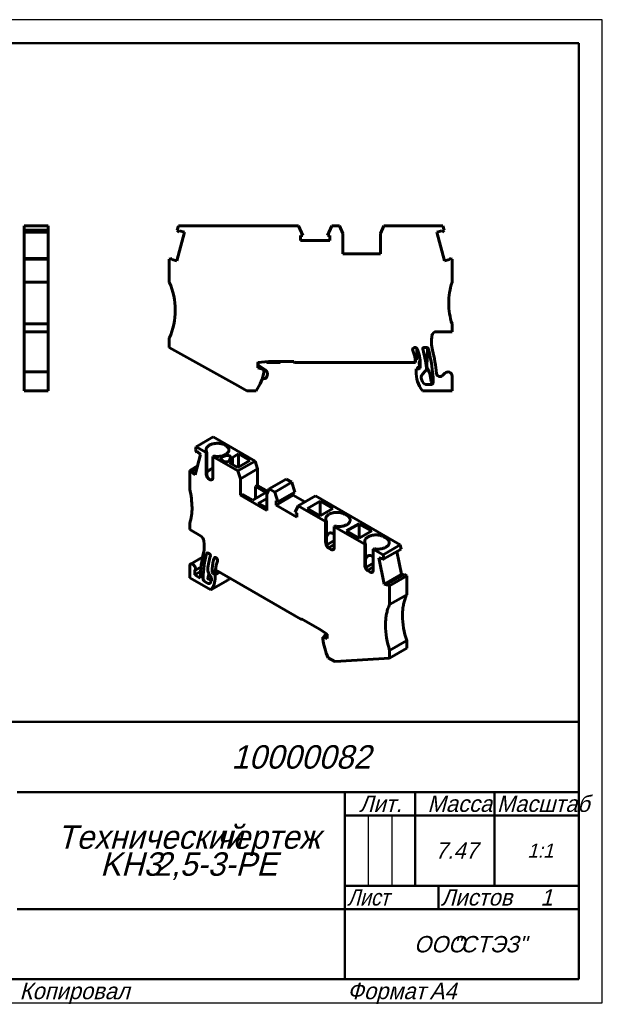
# Model space of a CAD drawing. Header units: millimetres. Extents: x 0 to 297, y 0 to 210.
# Tile 2 of 2: x 173 to 297, y 0 to 210. Entities that reach past the tile are written whole.
import ezdxf

# ---------------------------------------------------------------- set-up
doc = ezdxf.new("R2010")
doc.units = ezdxf.units.MM
doc.styles.add('TextStyle_2', font='T-FLEX Type A.TTF', dxfattribs={"oblique": 15, "height": 3.5})
doc.styles.add('TextStyle_4', font='T-FLEX Type A.TTF', dxfattribs={"width": 0.883061, "oblique": 15, "height": 3.5})
doc.styles.add('TextStyle_6', font='T-FLEX Type A.TTF', dxfattribs={"width": 0.98844, "oblique": 15, "height": 3.5})
doc.styles.add('TextStyle_7', font='T-FLEX Type A.TTF', dxfattribs={"oblique": 15, "height": 5})
doc.styles.add('TextStyle_8', font='T-FLEX Type A.TTF', dxfattribs={"oblique": 15, "height": 3})
doc.styles.add('TextStyle_9', font='T-FLEX Type A.TTF', dxfattribs={"oblique": 15, "height": 3.5})

# ---------------------------------------------------------------- blocks, each defined once
blk = doc.blocks.new('_FR1Страница_1')
at = {"color": 7, "linetype": 'Continuous', "lineweight": 25}
for p, q in [((297, 210), (0, 210)), ((297, 0), (297, 210)), ((247, 40), (247, 25)), ((252, 40), (252, 25)), ((242, 20), (292, 20)), ((262, 20), (262, 20)), ((0, 0), (297, 0))]:
    blk.add_line(p, q, dxfattribs=at)
at = {"color": 7, "linetype": 'Continuous', "lineweight": 50}
for p, q in [((20, 205), (292, 205)), ((292, 205), (292, 5)), ((107, 60), (292, 60)), ((172, 45), (292, 45)), ((242, 45), (242, 5)), ((257, 45), (257, 25)), ((274, 45), (274, 25)), ((242, 40), (292, 40)), ((242, 25), (292, 25)), ((262, 25), (262, 20)), ((172, 20), (292, 20)), ((292, 5), (20, 5))]:
    blk.add_line(p, q, dxfattribs=at)
at = {"color": 7, "oblique": 15}
for s, height, style, p in [('10000082', 5, 'TextStyle_7', (217.77, 50)), ('Лит.', 3.5, 'TextStyle_2', (245.03, 40.76)), ('Масса', 3.5, 'TextStyle_2', (259.65, 40.76)), ('Технический', 5, 'TextStyle_7', (180.55, 32.88)), ('чертеж', 5, 'TextStyle_7', (214.51, 32.88)), ('7.47', 3.5, 'TextStyle_2', (261.28, 30.75)), ('1:1', 3, 'TextStyle_8', (280.99, 31)), ('KH3', 5, 'TextStyle_7', (189.71, 27.12)), ('2,5-3-PE', 5, 'TextStyle_7', (201.15, 27.12)), ('Листов', 3.5, 'TextStyle_2', (262.5, 20.75)), ('1', 3.5, 'TextStyle_9', (283.78, 20.75)), ('ООО', 3.5, 'TextStyle_2', (256.78, 10.75)), ('"СТЭЗ"', 3.5, 'TextStyle_2', (265.03, 10.75)), ('Копировал', 3.5, 'TextStyle_2', (172.5, 0.75)), ('Формат', 3.5, 'TextStyle_2', (242.5, 0.75)), ('A4', 3.5, 'TextStyle_2', (260.12, 0.75))]:
    blk.add_text(s, height=height, dxfattribs=dict(at, style=style)).set_placement(p)
for s, style, width, p in [('Масштаб', 'TextStyle_6', 0.98844, (274.5, 40.76)), ('Лист', 'TextStyle_4', 0.883061, (242.5, 20.75))]:
    blk.add_text(s, height=3.5, dxfattribs=dict(at, style=style, width=width)).set_placement(p)
blk = doc.blocks.new('Страница_1')
at = {"color": 7, "linetype": 'Continuous', "lineweight": 60}
for p, q in [((178.618, 165.995), (173.468, 165.995)), ((173.468, 165.033), (173.468, 165.995)), ((178.618, 165.033), (173.468, 165.033)), ((173.468, 165.033), (173.468, 164.6)), ((178.618, 164.6), (173.468, 164.6)), ((173.468, 164.598), (173.468, 164.586)), ((178.618, 164.586), (173.468, 164.586)), ((173.468, 164.586), (173.468, 159.018)), ((178.618, 165.995), (178.618, 165.033)), ((178.618, 165.033), (178.618, 164.6)), ((178.618, 164.598), (178.618, 164.586)), ((178.618, 164.586), (178.618, 159.018)), ((206.101, 158.476), (207.738, 164.586)), ((206.459, 165.995), (206.201, 165.033)), ((206.201, 165.033), (206.634, 164.6)), ((206.459, 165.995), (219.199, 165.995)), ((206.634, 164.6), (206.705, 164.863)), ((206.705, 164.863), (207.738, 164.586)), ((219.199, 165.995), (232.09, 165.995)), ((232.09, 165.995), (233.013, 163.893)), ((238.285, 163.893), (239.209, 165.995)), ((240.881, 165.995), (239.209, 165.995)), ((241.599, 164.295), (240.881, 165.995)), ((241.599, 164.295), (241.599, 159.995)), ((250.318, 165.995), (249.599, 164.295)), ((249.599, 159.995), (249.599, 164.295)), ((262.939, 165.995), (250.318, 165.995)), ((262.694, 164.863), (261.66, 164.586)), ((261.66, 164.586), (263.297, 158.476)), ((262.764, 164.6), (262.694, 164.863)), ((263.197, 165.033), (262.764, 164.6)), ((263.197, 165.033), (262.939, 165.995)), ((232.487, 163.893), (232.487, 162.82)), ((232.487, 163.893), (233.013, 163.893)), ((238.812, 162.82), (232.487, 162.82)), ((238.812, 163.893), (238.285, 163.893)), ((238.812, 162.82), (238.812, 163.893)), ((249.599, 159.995), (241.599, 159.995)), ((178.618, 159.016), (173.468, 159.016)), ((173.468, 158.845), (173.468, 159.016)), ((178.618, 158.845), (173.468, 158.845)), ((173.468, 153.899), (173.468, 158.845)), ((178.618, 159.016), (178.618, 158.845)), ((178.618, 158.845), (178.618, 153.899)), ((205.138, 159.016), (204.499, 158.845)), ((204.499, 158.845), (204.499, 153.945)), ((205.068, 158.753), (205.138, 159.016)), ((206.101, 158.476), (205.068, 158.753)), ((263.297, 158.476), (264.331, 158.753)), ((264.331, 158.753), (264.26, 159.016)), ((264.899, 158.845), (264.26, 159.016)), ((264.899, 153.899), (264.899, 158.845)), ((178.618, 153.899), (173.468, 153.899)), ((173.468, 153.899), (173.468, 149.445)), ((178.618, 153.899), (178.618, 149.445)), ((173.468, 149.445), (173.468, 144.992)), ((178.618, 149.445), (178.618, 144.992)), ((173.468, 144.992), (178.618, 144.992)), ((173.468, 143.345), (173.468, 144.992)), ((178.618, 143.345), (173.468, 143.345)), ((173.468, 142.518), (173.468, 143.345)), ((178.618, 144.992), (178.618, 143.345)), ((178.618, 142.518), (178.618, 143.345)), ((261.597, 143.345), (264.899, 143.345)), ((264.899, 143.345), (264.899, 144.992)), ((173.468, 139.388), (173.468, 142.518)), ((178.618, 142.518), (178.618, 139.388)), ((204.499, 141.945), (204.499, 139.945)), ((173.468, 134.755), (173.468, 139.388)), ((178.618, 134.747), (178.618, 139.388)), ((204.499, 139.945), (219.199, 131.79)), ((257.36, 139.816), (257.409, 137.794)), ((259.357, 139.99), (258.94, 139.99)), ((259.67, 139.88), (259.543, 135.846)), ((223.399, 136.745), (225.685, 136.945)), ((223.399, 135.645), (223.399, 136.745)), ((223.43, 136.609), (223.454, 136.75)), ((225.245, 136.907), (225.408, 136.812)), ((227.865, 136.745), (225.658, 136.745)), ((225.685, 136.945), (231.099, 136.945)), ((228.346, 136.945), (228.115, 136.812)), ((231.299, 136.745), (257.093, 136.745)), ((257.061, 137.195), (257.286, 137.452)), ((257.868, 136.423), (257.879, 136.845)), ((258.071, 137.134), (257.928, 136.971)), ((173.468, 133.845), (173.468, 134.745)), ((178.618, 134.745), (173.468, 134.745)), ((178.618, 134.745), (178.618, 133.845)), ((224.699, 135.297), (223.399, 135.645)), ((224.969, 135.178), (223.635, 136.113)), ((224.699, 134.845), (224.699, 135.297)), ((257.882, 135.386), (257.199, 135.445)), ((257.199, 135.445), (257.199, 134.889)), ((257.599, 135.468), (257.599, 135.683)), ((257.6, 135.41), (257.599, 135.468)), ((257.914, 135.822), (257.682, 135.781)), ((258.099, 135.585), (257.882, 135.386)), ((257.915, 136.289), (258.033, 136.148)), ((258.099, 136.445), (258.099, 135.585)), ((259.174, 134.882), (258.581, 134.289)), ((260.009, 134.721), (259.59, 135.619)), ((173.468, 130.745), (173.468, 133.845)), ((178.618, 133.845), (178.618, 130.745)), ((225.372, 133.901), (225.287, 133.666)), ((258.353, 133.226), (258.612, 132.619)), ((260.244, 133.974), (260.456, 132.772)), ((263.363, 134.482), (262.847, 133.966)), ((264.899, 130.745), (264.899, 133.845)), ((173.468, 130.745), (178.618, 130.745)), ((219.199, 131.79), (221.082, 130.745)), ((221.082, 130.745), (223.04, 130.745)), ((258.557, 130.745), (264.899, 130.745)), ((259.516, 132.045), (260.383, 132.045)), ((210.239, 118.755), (213.881, 120.857)), ((213.881, 120.857), (222.805, 115.705)), ((210.239, 118.755), (210.057, 118.074)), ((210.057, 118.074), (210.363, 117.544)), ((212.336, 117.544), (210.239, 118.755)), ((216.508, 119.055), (216.437, 119.096)), ((211.143, 117.082), (209.986, 112.762)), ((210.363, 117.544), (210.413, 117.73)), ((210.363, 117.544), (210.52, 117.635)), ((210.413, 117.73), (211.143, 117.082)), ((212.49, 117.634), (212.336, 117.544)), ((212.336, 113.054), (212.336, 117.544)), ((212.49, 113.143), (212.49, 117.634)), ((213.821, 116.687), (213.975, 116.776)), ((213.821, 116.687), (213.821, 112.196)), ((219.164, 113.602), (213.821, 116.687)), ((215.623, 116.073), (216.013, 115.683)), ((216.717, 116.885), (215.868, 116.602)), ((216.833, 115.557), (217.253, 115.697)), ((217.253, 115.697), (217.672, 116.507)), ((217.978, 116.495), (217.376, 115.329)), ((217.672, 116.507), (217.4, 116.779)), ((217.978, 116.495), (219.248, 117.228)), ((217.978, 114.981), (217.978, 116.495)), ((221.723, 115.799), (219.142, 114.309)), ((219.164, 113.602), (222.805, 115.705)), ((219.248, 117.228), (219.248, 114.37)), ((221.723, 115.799), (219.248, 117.228)), ((222.805, 115.705), (223.314, 114.023)), ((208.853, 113.717), (210.496, 114.666)), ((208.853, 113.717), (208.853, 109.678)), ((209.305, 113.596), (208.853, 113.717)), ((209.255, 113.41), (210.325, 114.028)), ((209.255, 113.41), (209.305, 113.596)), ((209.305, 113.596), (210.375, 114.214)), ((219.142, 114.309), (217.376, 115.329)), ((219.672, 111.921), (219.164, 113.602)), ((223.314, 114.023), (219.672, 111.921)), ((223.314, 110.512), (223.314, 114.023)), ((209.986, 112.762), (209.255, 113.41)), ((213.113, 111.788), (213.043, 111.829)), ((219.672, 108.41), (219.672, 111.921)), ((225.837, 109.75), (229.478, 111.852)), ((229.478, 111.852), (230.661, 111.169)), ((223.314, 110.512), (222.907, 110.278)), ((225.134, 108.992), (222.907, 110.278)), ((222.907, 110.278), (222.907, 107.706)), ((223.314, 110.512), (225.583, 109.202)), ((225.837, 109.75), (225.329, 108.655)), ((227.019, 109.067), (225.837, 109.75)), ((227.019, 109.067), (230.661, 111.169)), ((231.314, 109.076), (230.661, 111.169)), ((220.078, 108.645), (219.672, 108.41)), ((225.329, 105.144), (219.672, 108.41)), ((220.078, 108.645), (222.306, 107.359)), ((222.306, 107.359), (225.134, 108.992)), ((225.329, 107.716), (223.508, 106.665)), ((225.329, 108.655), (225.329, 105.144)), ((227.672, 106.974), (227.019, 109.067)), ((227.3, 106.312), (230.941, 108.415)), ((231.314, 109.076), (227.672, 106.974)), ((230.941, 108.415), (230.941, 108.861)), ((230.941, 108.415), (233.45, 106.967)), ((232.053, 106.161), (235.695, 108.263)), ((244.81, 103.001), (235.695, 108.263)), ((223.508, 106.665), (225.329, 105.613)), ((227.3, 107.189), (227.672, 106.974)), ((227.3, 106.312), (227.3, 107.189)), ((231.772, 103.73), (227.3, 106.312)), ((232.053, 106.161), (231.4, 104.821)), ((237.898, 102.786), (232.053, 106.161)), ((236.713, 107.144), (234.026, 105.593)), ((234.026, 105.593), (236.713, 104.042)), ((236.713, 104.042), (236.713, 107.144)), ((236.713, 107.144), (239.4, 105.593)), ((236.713, 104.042), (239.4, 105.593)), ((231.4, 104.821), (231.772, 104.607)), ((231.772, 104.607), (231.772, 103.73)), ((241.999, 104.338), (242.423, 104.093)), ((208.853, 102.406), (208.853, 101.061)), ((208.853, 101.061), (211.188, 99.713)), ((237.898, 102.786), (238.052, 102.875)), ((237.898, 102.786), (237.898, 98.296)), ((238.052, 102.875), (238.052, 98.385)), ((239.89, 101.814), (239.736, 101.725)), ((239.736, 97.234), (239.736, 101.725)), ((241.168, 100.898), (239.736, 101.725)), ((245.057, 102.327), (242.37, 100.776)), ((253.818, 97.8), (244.81, 103.001)), ((245.057, 99.224), (245.057, 102.327)), ((245.057, 102.327), (247.744, 100.776)), ((241.168, 100.898), (246.241, 97.969)), ((242.37, 100.776), (245.057, 99.224)), ((245.057, 99.224), (247.744, 100.776)), ((250.343, 99.52), (250.767, 99.275)), ((238.126, 97.819), (239.736, 98.748)), ((238.153, 97.721), (238.18, 97.699)), ((239.736, 97.896), (238.474, 97.168)), ((238.605, 97.071), (239.029, 96.826)), ((239.172, 96.765), (239.722, 97.083)), ((246.241, 97.969), (246.396, 98.058)), ((246.241, 97.969), (246.241, 93.478)), ((246.396, 98.058), (246.396, 93.567)), ((248.234, 96.997), (248.08, 96.907)), ((248.08, 96.907), (250.176, 95.697)), ((248.08, 92.417), (248.08, 96.907)), ((250.176, 95.697), (253.818, 97.8)), ((250.359, 94.806), (254, 96.908)), ((253.818, 97.8), (254, 96.908)), ((211.593, 95.191), (209.04, 93.717)), ((213.067, 95.889), (212.772, 96.059)), ((249.272, 95.068), (250.003, 94.873)), ((249.272, 95.068), (250.43, 89.412)), ((250.003, 94.873), (250.053, 94.629)), ((250.359, 94.806), (250.053, 94.629)), ((250.176, 95.697), (250.359, 94.806)), ((254.071, 91.514), (253.077, 96.375)), ((208.853, 93.305), (208.853, 90.774)), ((210.079, 92.4), (211.271, 93.087)), ((213.662, 91.949), (213.662, 92.651)), ((214.55, 93.703), (214.525, 93.689)), ((214.525, 93.689), (214.539, 93.662)), ((246.47, 93.001), (248.08, 93.931)), ((246.497, 92.904), (246.524, 92.882)), ((248.08, 93.079), (246.818, 92.35)), ((208.853, 90.774), (213.338, 88.184)), ((209.914, 92.447), (209.979, 92.409)), ((209.914, 91.386), (209.914, 92.447)), ((209.914, 91.386), (211.185, 92.12)), ((211.121, 90.689), (209.914, 91.386)), ((212.651, 90.785), (212.625, 90.77)), ((212.838, 91.101), (212.945, 91.738)), ((212.89, 90.478), (213.485, 90.135)), ((213.321, 91.087), (212.901, 91.814)), ((214.482, 92.423), (213.662, 91.949)), ((213.815, 91.697), (213.662, 91.949)), ((214.658, 92.184), (213.815, 91.697)), ((214.298, 91.468), (213.815, 91.697)), ((214.298, 91.468), (215.217, 91.998)), ((214.298, 91.013), (214.298, 91.468)), ((214.373, 92.486), (232.612, 81.955)), ((214.658, 92.184), (214.529, 92.395)), ((214.858, 92.089), (214.658, 92.184)), ((214.858, 92.205), (214.858, 92.137)), ((214.858, 92.089), (214.959, 92.147)), ((214.858, 92.089), (214.858, 92.137)), ((246.949, 92.253), (247.373, 92.008)), ((247.516, 91.948), (248.066, 92.266)), ((250.43, 89.412), (254.071, 91.514)), ((251.111, 89.459), (254.752, 91.562)), ((251.562, 89.059), (255.204, 91.161)), ((254.071, 91.514), (254.48, 91.405)), ((254.752, 91.562), (255.204, 91.161)), ((255.204, 91.161), (255.204, 87.161)), ((212.047, 89.991), (212.66, 89.637)), ((213.299, 89.736), (213.482, 90.127)), ((213.338, 88.184), (216.979, 90.287)), ((251.16, 89.216), (250.43, 89.412)), ((251.111, 89.459), (251.16, 89.216)), ((251.562, 89.059), (251.111, 89.459)), ((251.562, 89.059), (251.562, 85.058)), ((255.204, 87.161), (251.562, 85.058)), ((232.753, 82.037), (236.582, 79.827)), ((232.712, 81.945), (232.812, 82.003)), ((236.582, 79.827), (238.198, 78.73)), ((238.122, 78.565), (237.279, 78.078)), ((237.279, 78.078), (237.279, 77.71)), ((238.198, 77.832), (237.279, 78.078)), ((238.181, 78.742), (237.827, 78.538)), ((238.198, 78.64), (237.931, 78.579)), ((238.198, 78.545), (238.122, 78.565)), ((238.198, 78.73), (238.198, 77.832)), ((255.204, 77.363), (251.562, 75.26)), ((251.562, 73.627), (255.204, 75.73)), ((255.204, 77.363), (255.204, 75.73)), ((238.452, 73.685), (239.837, 72.885)), ((251.562, 73.627), (241.168, 72.969)), ((251.562, 75.26), (251.562, 73.627)), ((241.168, 72.969), (239.837, 72.885))]:
    blk.add_line(p, q, dxfattribs=at)
at = {"color": 7, "lineweight": 60, "flags": 128}
for points in [[(212.49, 117.634), (212.446, 117.708), (212.41, 117.785), (212.381, 117.862), (212.359, 117.94), (212.346, 118.019), (212.34, 118.098), (212.342, 118.177), (212.352, 118.255), (212.37, 118.334), (212.395, 118.411), (212.428, 118.488), (212.469, 118.564), (212.516, 118.638), (212.572, 118.71), (212.634, 118.78), (212.703, 118.849), (212.779, 118.915), (212.861, 118.978), (212.949, 119.038), (213.043, 119.096)], [(213.043, 119.096), (213.141, 119.149), (213.243, 119.199), (213.351, 119.246), (213.463, 119.289), (213.579, 119.329), (213.699, 119.364), (213.821, 119.396), (213.947, 119.424), (214.075, 119.447), (214.206, 119.467), (214.338, 119.482), (214.471, 119.493), (214.605, 119.499), (214.74, 119.502), (214.874, 119.499), (215.009, 119.493), (215.142, 119.482), (215.274, 119.467), (215.404, 119.447), (215.533, 119.424), (215.658, 119.396), (215.781, 119.364), (215.901, 119.329), (216.017, 119.289), (216.129, 119.246), (216.236, 119.199), (216.339, 119.149), (216.437, 119.096)], [(216.508, 117.095), (216.715, 117.232), (216.889, 117.382), (217.028, 117.545), (217.129, 117.717), (217.19, 117.894), (217.211, 118.075), (217.19, 118.256), (217.129, 118.434), (217.028, 118.605), (216.889, 118.768), (216.715, 118.919), (216.508, 119.055)], [(213.975, 116.776), (214.303, 116.721), (214.642, 116.693), (214.984, 116.693), (215.322, 116.721), (215.65, 116.777), (215.961, 116.859), (216.249, 116.966), (216.508, 117.095)], [(212.49, 113.29), (212.523, 113.339), (212.578, 113.41), (212.639, 113.479), (212.708, 113.546), (212.782, 113.611), (212.863, 113.673), (212.95, 113.732), (213.043, 113.789)], [(213.043, 113.789), (213.141, 113.842), (213.243, 113.892), (213.351, 113.939), (213.463, 113.982), (213.579, 114.021), (213.699, 114.057), (213.821, 114.089)], [(212.336, 113.054), (212.338, 112.988), (212.344, 112.921), (212.355, 112.852), (212.37, 112.781), (212.39, 112.71), (212.413, 112.639), (212.44, 112.567), (212.471, 112.496), (212.505, 112.426), (212.543, 112.357), (212.584, 112.29), (212.627, 112.225), (212.673, 112.163), (212.722, 112.103), (212.772, 112.047), (212.824, 111.995), (212.878, 111.947), (212.932, 111.903), (212.987, 111.863), (213.043, 111.829)], [(212.49, 113.143), (212.491, 113.087), (212.493, 113.03), (212.498, 112.97), (212.504, 112.909), (212.511, 112.846), (212.521, 112.783), (212.535, 112.706), (212.551, 112.629), (212.57, 112.552), (212.593, 112.476), (212.618, 112.401), (212.646, 112.327), (212.678, 112.256), (212.713, 112.188), (212.751, 112.123), (212.792, 112.062), (212.829, 112.014), (212.868, 111.97), (212.909, 111.929), (212.952, 111.891), (212.997, 111.858), (213.043, 111.829)], [(213.113, 111.788), (213.251, 111.724), (213.384, 111.694), (213.506, 111.699), (213.613, 111.739), (213.701, 111.812), (213.767, 111.915), (213.807, 112.045), (213.821, 112.196)], [(213.631, 111.753), (213.582, 111.734), (213.526, 111.719), (213.467, 111.71), (213.408, 111.707), (213.358, 111.709), (213.308, 111.716), (213.259, 111.727), (213.209, 111.743), (213.161, 111.763), (213.113, 111.788)], [(238.052, 102.875), (238.008, 102.95), (237.971, 103.026), (237.942, 103.104), (237.921, 103.182), (237.908, 103.26), (237.902, 103.339), (237.904, 103.418), (237.914, 103.497), (237.932, 103.576), (237.957, 103.653), (237.99, 103.73), (238.03, 103.805), (238.078, 103.88), (238.134, 103.952), (238.196, 104.022), (238.265, 104.091), (238.34, 104.156), (238.423, 104.22), (238.511, 104.28), (238.605, 104.338)], [(238.605, 104.338), (238.703, 104.391), (238.805, 104.441), (238.913, 104.488), (239.025, 104.531), (239.141, 104.571), (239.26, 104.606), (239.383, 104.638), (239.509, 104.666), (239.637, 104.689), (239.768, 104.709), (239.9, 104.724), (240.033, 104.735), (240.167, 104.741), (240.302, 104.743), (240.436, 104.741), (240.57, 104.735), (240.704, 104.724), (240.836, 104.709), (240.966, 104.689), (241.094, 104.666), (241.22, 104.638), (241.343, 104.606), (241.463, 104.571), (241.579, 104.531), (241.691, 104.488), (241.798, 104.441), (241.901, 104.391), (241.999, 104.338)], [(242.423, 102.133), (242.516, 102.19), (242.602, 102.249), (242.683, 102.311), (242.758, 102.376), (242.827, 102.443), (242.888, 102.512), (242.943, 102.583), (242.991, 102.655), (243.032, 102.729), (243.066, 102.805), (243.092, 102.881), (243.111, 102.958), (243.122, 103.035), (243.126, 103.113), (243.122, 103.191), (243.111, 103.268), (243.092, 103.345), (243.066, 103.421), (243.032, 103.496), (242.991, 103.57), (242.943, 103.643), (242.888, 103.714), (242.827, 103.783), (242.758, 103.85), (242.683, 103.915), (242.602, 103.977), (242.516, 104.036), (242.423, 104.093)], [(239.89, 101.814), (240.02, 101.789), (240.152, 101.767), (240.286, 101.751), (240.421, 101.738), (240.557, 101.731), (240.694, 101.727), (240.831, 101.729), (240.967, 101.734), (241.103, 101.744), (241.238, 101.759), (241.371, 101.778), (241.501, 101.802), (241.63, 101.829), (241.755, 101.861), (241.877, 101.897), (241.995, 101.937), (242.109, 101.98), (242.219, 102.028), (242.324, 102.079), (242.423, 102.133)], [(238.605, 100.277), (238.551, 100.243), (238.499, 100.203), (238.448, 100.158), (238.399, 100.107), (238.352, 100.05), (238.307, 99.988), (238.264, 99.92), (238.223, 99.847), (238.184, 99.768), (238.148, 99.684), (238.114, 99.594), (238.082, 99.5), (238.052, 99.397)], [(239.736, 100.029), (239.71, 100.051), (239.629, 100.111), (239.548, 100.165), (239.468, 100.213), (239.389, 100.255), (239.316, 100.288), (239.243, 100.316), (239.172, 100.338), (239.102, 100.354), (239.034, 100.364), (238.967, 100.369), (238.902, 100.368), (238.839, 100.361), (238.777, 100.348), (238.718, 100.33), (238.66, 100.306), (238.605, 100.277)], [(246.396, 98.058), (246.352, 98.133), (246.315, 98.209), (246.286, 98.286), (246.265, 98.364), (246.252, 98.443), (246.246, 98.522), (246.248, 98.601), (246.258, 98.68), (246.275, 98.758), (246.301, 98.836), (246.334, 98.913), (246.374, 98.988), (246.422, 99.062), (246.477, 99.135), (246.54, 99.205), (246.609, 99.273), (246.684, 99.339), (246.766, 99.402), (246.855, 99.463), (246.949, 99.52)], [(246.949, 99.52), (247.046, 99.574), (247.149, 99.624), (247.257, 99.671), (247.369, 99.714), (247.485, 99.753), (247.604, 99.789), (247.727, 99.821), (247.853, 99.848), (247.981, 99.872), (248.112, 99.891), (248.244, 99.907), (248.377, 99.917), (248.511, 99.924), (248.646, 99.926), (248.78, 99.924), (248.914, 99.917), (249.048, 99.907), (249.18, 99.891), (249.31, 99.872), (249.438, 99.848), (249.564, 99.821), (249.687, 99.789), (249.807, 99.753), (249.922, 99.714), (250.034, 99.671), (250.142, 99.624), (250.245, 99.574), (250.343, 99.52)], [(250.767, 97.316), (250.859, 97.372), (250.946, 97.432), (251.027, 97.494), (251.102, 97.558), (251.17, 97.625), (251.232, 97.694), (251.287, 97.765), (251.335, 97.838), (251.376, 97.912), (251.41, 97.987), (251.436, 98.063), (251.455, 98.14), (251.466, 98.218), (251.47, 98.296), (251.466, 98.373), (251.455, 98.451), (251.436, 98.528), (251.41, 98.604), (251.376, 98.679), (251.335, 98.753), (251.287, 98.826), (251.232, 98.897), (251.17, 98.966), (251.102, 99.033), (251.027, 99.097), (250.946, 99.159), (250.859, 99.219), (250.767, 99.275)], [(238.605, 97.071), (238.549, 97.105), (238.494, 97.145), (238.44, 97.189), (238.386, 97.237), (238.334, 97.289), (238.284, 97.345), (238.235, 97.404), (238.189, 97.467), (238.145, 97.532), (238.105, 97.599), (238.067, 97.667), (238.033, 97.738), (238.002, 97.809), (237.975, 97.88), (237.951, 97.952), (237.932, 98.023), (237.917, 98.094), (237.906, 98.163), (237.9, 98.23), (237.898, 98.296)], [(238.052, 98.385), (238.053, 98.329), (238.055, 98.272), (238.06, 98.212), (238.065, 98.151), (238.073, 98.088), (238.083, 98.025), (238.096, 97.948), (238.113, 97.871), (238.132, 97.794), (238.155, 97.717), (238.18, 97.642), (238.208, 97.569), (238.24, 97.498), (238.275, 97.43), (238.313, 97.365), (238.354, 97.304), (238.391, 97.256), (238.43, 97.212), (238.471, 97.171), (238.514, 97.133), (238.559, 97.1), (238.605, 97.071)], [(238.18, 97.699), (238.244, 97.572), (238.308, 97.445), (238.374, 97.318), (238.431, 97.211)], [(239.736, 97.234), (239.734, 97.171), (239.727, 97.111), (239.717, 97.055), (239.701, 97.002), (239.682, 96.953), (239.659, 96.908), (239.632, 96.868), (239.601, 96.832), (239.567, 96.802), (239.529, 96.776), (239.488, 96.756), (239.445, 96.742), (239.398, 96.733), (239.35, 96.729), (239.3, 96.732), (239.247, 96.74), (239.194, 96.753), (239.14, 96.772), (239.084, 96.796), (239.029, 96.826)], [(239.56, 96.797), (239.552, 96.793), (239.498, 96.772), (239.441, 96.757), (239.383, 96.747), (239.324, 96.744), (239.274, 96.747), (239.224, 96.753), (239.174, 96.765), (239.125, 96.781), (239.076, 96.801), (239.029, 96.826)], [(248.234, 96.997), (248.364, 96.971), (248.496, 96.95), (248.63, 96.933), (248.765, 96.921), (248.901, 96.913), (249.038, 96.91), (249.175, 96.911), (249.311, 96.917), (249.447, 96.927), (249.582, 96.942), (249.715, 96.961), (249.845, 96.984), (249.974, 97.012), (250.099, 97.044), (250.221, 97.08), (250.339, 97.119), (250.453, 97.163), (250.563, 97.211), (250.667, 97.261), (250.767, 97.316)], [(246.949, 95.46), (246.895, 95.426), (246.843, 95.386), (246.792, 95.34), (246.743, 95.289), (246.696, 95.233), (246.651, 95.17), (246.608, 95.103), (246.567, 95.029), (246.528, 94.95), (246.492, 94.866), (246.458, 94.777), (246.426, 94.683), (246.396, 94.58)], [(248.08, 95.212), (248.054, 95.233), (247.972, 95.294), (247.892, 95.348), (247.812, 95.396), (247.733, 95.437), (247.66, 95.471), (247.587, 95.499), (247.516, 95.521), (247.446, 95.537), (247.378, 95.547), (247.311, 95.552), (247.246, 95.55), (247.183, 95.543), (247.121, 95.531), (247.062, 95.512), (247.004, 95.489), (246.949, 95.46)], [(210.119, 92.469), (210.125, 92.54), (210.125, 92.616), (210.117, 92.695), (210.103, 92.777), (210.083, 92.86), (210.056, 92.945), (210.024, 93.029), (209.985, 93.112), (209.942, 93.193), (209.893, 93.272), (209.841, 93.347), (209.785, 93.418), (209.725, 93.484), (209.664, 93.544), (209.6, 93.597), (209.535, 93.644), (209.47, 93.683), (209.405, 93.714), (209.341, 93.738), (209.278, 93.752), (209.218, 93.759), (209.16, 93.756), (209.106, 93.745), (209.056, 93.725), (209.011, 93.698), (208.97, 93.662), (208.935, 93.618), (208.906, 93.567), (208.883, 93.51), (208.867, 93.447), (208.857, 93.378), (208.853, 93.305)], [(246.949, 92.253), (246.893, 92.288), (246.838, 92.327), (246.783, 92.371), (246.73, 92.42), (246.678, 92.472), (246.628, 92.528), (246.579, 92.587), (246.533, 92.649), (246.489, 92.714), (246.449, 92.781), (246.411, 92.85), (246.376, 92.92), (246.346, 92.991), (246.319, 93.063), (246.295, 93.135), (246.276, 93.206), (246.261, 93.276), (246.25, 93.345), (246.244, 93.413), (246.241, 93.478)], [(246.396, 93.567), (246.397, 93.512), (246.399, 93.454), (246.403, 93.395), (246.409, 93.333), (246.417, 93.271), (246.426, 93.207), (246.44, 93.131), (246.457, 93.053), (246.476, 92.976), (246.498, 92.9), (246.524, 92.825), (246.552, 92.752), (246.584, 92.681), (246.619, 92.613), (246.657, 92.548), (246.698, 92.487), (246.735, 92.439), (246.774, 92.394), (246.815, 92.353), (246.858, 92.316), (246.902, 92.283), (246.949, 92.253)], [(246.524, 92.882), (246.587, 92.754), (246.652, 92.627), (246.717, 92.501), (246.775, 92.393)], [(212.838, 91.101), (212.825, 91.039), (212.806, 90.982), (212.783, 90.93), (212.754, 90.883), (212.726, 90.848), (212.695, 90.817), (212.661, 90.791), (212.625, 90.77)], [(248.08, 92.417), (248.078, 92.354), (248.071, 92.294), (248.06, 92.237), (248.045, 92.184), (248.026, 92.135), (248.003, 92.091), (247.976, 92.05), (247.945, 92.015), (247.911, 91.984), (247.873, 91.959), (247.832, 91.939), (247.788, 91.924), (247.742, 91.916), (247.694, 91.912), (247.643, 91.914), (247.591, 91.922), (247.538, 91.936), (247.483, 91.955), (247.428, 91.979), (247.373, 92.008)], [(247.904, 91.98), (247.896, 91.976), (247.842, 91.955), (247.785, 91.939), (247.727, 91.93), (247.667, 91.927), (247.618, 91.929), (247.568, 91.936), (247.518, 91.947), (247.469, 91.963), (247.42, 91.984), (247.373, 92.008)], [(255.204, 87.161), (255.109, 86.956), (255.019, 86.745), (254.934, 86.529), (254.855, 86.308), (254.781, 86.082), (254.713, 85.855), (254.651, 85.623), (254.594, 85.387), (254.542, 85.146), (254.495, 84.896), (254.453, 84.642), (254.417, 84.384), (254.387, 84.121), (254.362, 83.855), (254.343, 83.59), (254.329, 83.321), (254.321, 83.048), (254.319, 82.773)], [(251.562, 85.058), (251.467, 84.853), (251.377, 84.643), (251.293, 84.427), (251.213, 84.206), (251.139, 83.979), (251.072, 83.752), (251.009, 83.521), (250.952, 83.284), (250.901, 83.043), (250.853, 82.794), (250.812, 82.54), (250.776, 82.281), (250.745, 82.019), (250.72, 81.753), (250.701, 81.487), (250.688, 81.218), (250.68, 80.946), (250.677, 80.67)], [(232.753, 82.037), (232.751, 82.007), (232.743, 81.981), (232.73, 81.96), (232.712, 81.945), (232.691, 81.938), (232.666, 81.937), (232.64, 81.943), (232.612, 81.955)], [(237.931, 78.579), (237.88, 78.563), (237.833, 78.541), (237.79, 78.513), (237.75, 78.479), (237.714, 78.438), (237.683, 78.392), (237.657, 78.34), (237.636, 78.284)]]:
    blk.add_lwpolyline(points, dxfattribs=at)
at = {"color": 7, "linetype": 'Continuous', "lineweight": 60}
for centre, radius, start, end in [((190.751, 147.945), 15, 0, 23.57818), ((278.698, 149.445), 14.5, 162.11421, 180), ((278.698, 149.445), 14.5, 180, 197.88579), ((190.751, 147.945), 15, 336.42182, 0), ((261.597, 142.345), 1, 90.00003, 170.0306), ((267.999, 141.22), 7.5, 170.03068, 194.14107), ((256.98, 139.49), 0.5, 22.97824, 202.97824), ((249.799, 136.445), 7.3, 2.35528, 22.97824), ((249.799, 136.445), 8.3, 0.00005, 22.97821), ((258.94, 139.69), 0.3, 90.00003, 195.51474), ((229.599, 131.545), 30.15, 7.97416, 15.51478), ((259.357, 139.49), 0.5, 14.94877, 89.99991), ((229.599, 131.545), 31.3, 1.86059, 14.94867), ((229.599, 131.545), 32.1, 5.15339, 14.14111), ((225.658, 137.245), 0.5, 240, 270), ((227.865, 137.245), 0.5, 270, 300), ((231.299, 136.945), 0.2, 180, 270), ((256.91, 137.781), 0.5, 318.81407, 1.41242), ((258.079, 136.84), 0.2, 138.81407, 178.5), ((215.305, 136.261), 9.5, 324.50973, 351.43178), ((223.922, 136.522), 0.5, 170, 235), ((224.338, 134.277), 1.1, 340, 55), ((264.199, 134.889), 7, 180, 216.29433), ((257.699, 135.683), 0.1, 100, 179.99995), ((258.068, 136.417), 0.2, 178.5, 220), ((257.88, 136.019), 0.2, 280, 40), ((258.467, 135.589), 1, 315, 7.97416), ((260.043, 135.83), 0.5, 178.20588, 205), ((257.29, 133.453), 3, 10, 25), ((263.999, 133.845), 0.9, 0.00173, 134.99888), ((225.124, 138.327), 5, 261.20533, 266.08284), ((224.817, 133.837), 0.5, 266.08284, 340), ((259.288, 133.582), 1, 135.00004, 200.8034), ((259.516, 133.045), 1, 205.25625, 269.99996), ((260.383, 132.545), 0.5, 270.00005, 1.86053), ((261.441, 132.945), 1, 190, 226.93231), ((262.316, 134.496), 0.75, 185.15339, 315), ((192.437, 105.612), 16.912, 0.4887, 13.91246), ((198.681, 105.622), 10.668, 342.45362, 0.71817), ((272.839, 83.026), 18.522, 180.78466, 197.80572), ((269.197, 80.924), 18.522, 180.78466, 197.80572)]:
    blk.add_arc(centre, radius, start, end, dxfattribs=at)
for centre, major_axis, ratio, start_param, end_param in [((216.203, 116.267), (0.67, 0), 0.5773503, 2.0943956, 3.665191), ((216.967, 116.635), (0.5, 0), 0.5773503, 0.5235988, 2.0943951), ((216.533, 115.857), (0.6, 0), 0.5773503, 3.6651914, 5.2359878), ((211.188, 98.897), (-0.5, 0.866), 0.5773503, 4.1009897, 5.4977866), ((206.661, 100.592), (-3.75, 6.495), 0.5773503, 3.6801827, 4.1009883), ((233.814, 77.016), (-16.05, 27.799), 0.5773503, 0.5385892, 0.7635896), ((233.814, 77.016), (-15.65, 27.107), 0.5773503, 0.5244946, 0.7529248), ((212.772, 95.651), (-0.25, 0.433), 0.5773503, 5.4977887, 6.8076782), ((233.814, 77.016), (-15.075, 26.111), 0.5773503, 0.5146142, 0.6462228), ((213.067, 95.644), (-0.15, 0.26), 0.5773503, 3.6562075, 5.4977865), ((219.531, 89.263), (-4.15, 7.188), 0.5773501, 0.3843513, 0.7853964), ((214.453, 94.681), (-0.25, 0.433), 0.5773497, 3.525945, 6.6675376), ((213.401, 92.103), (-0.5, 0.866), 0.5773503, 0.6462228, 1.5707963), ((219.53, 89.263), (-3.65, 6.322), 0.5773503, 0.3843522, 0.7442907), ((220.374, 89.75), (-4.15, 7.188), 0.5773503, 0.7023245, 0.7192877), ((209.979, 92.573), (-0.1, 0.173), 0.5773503, 2.3561945, 3.7836432), ((212.047, 90.399), (-0.25, 0.433), 0.5773503, 0.7529259, 2.3561935), ((212.89, 90.886), (-0.25, 0.433), 0.5773503, 1.5076756, 2.3561935), ((212.821, 90.799), (-0.5, 0.866), 0.5773503, 3.563903, 4.7123882), ((209.348, 93.871), (-3.5, 6.062), 0.5773503, 3.2935352, 3.9269908), ((212.99, 95.973), (-3.5, 6.062), 0.5773503, 3.2935352, 3.437128), ((212.66, 90.454), (-0.5, 0.866), 0.5773503, 2.3561952, 3.4861862), ((243.921, 75.03), (-4.75, 8.227), 0.5773503, 0.9349419, 1.4048203)]:
    blk.add_ellipse(centre, major_axis=major_axis, ratio=ratio, start_param=start_param, end_param=end_param, dxfattribs=at)
blk.add_blockref('_FR1Страница_1', (0, 0))

msp = doc.modelspace()

# ---------------------------------------------------------------- block references
msp.add_blockref('Страница_1', (0, 0))

doc.saveas('drawing.dxf')
